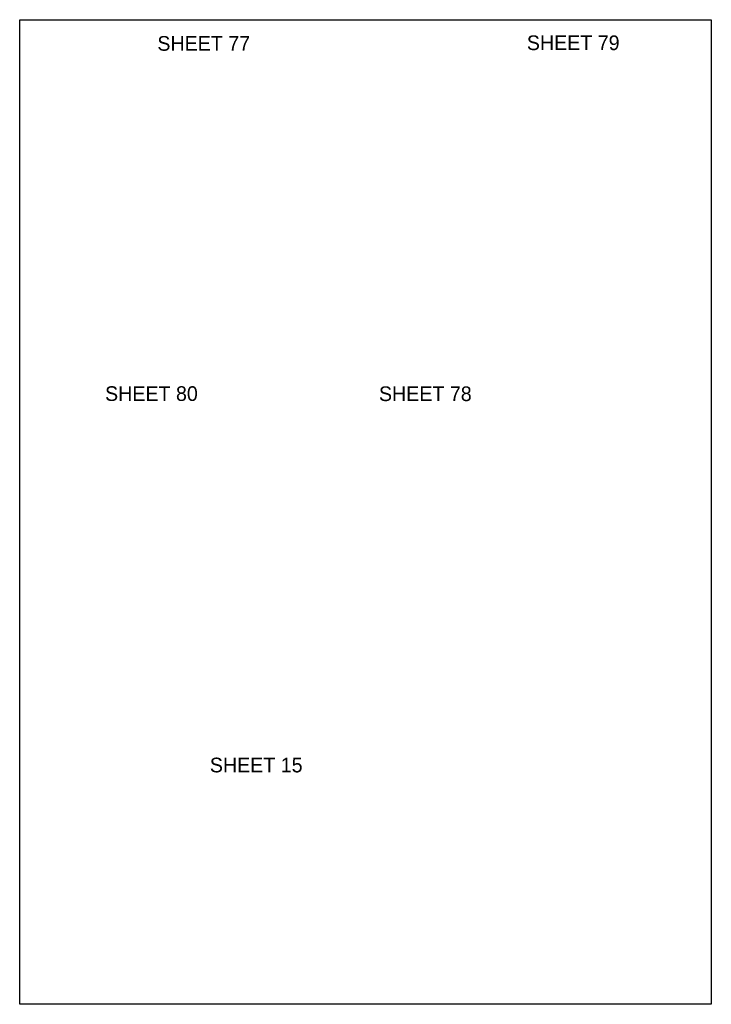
# Model space of a CAD drawing. Header units: feet. Extents: x 2244714 to 2248414, y 594935 to 597420.
# Tile 6 of 6: x 2247754 to 2248414, y 596481 to 597420. Entities that reach past the tile are written whole.
import ezdxf
from ezdxf.enums import TextEntityAlignment as Align

# ---------------------------------------------------------------- set-up
doc = ezdxf.new("R2010")
doc.units = ezdxf.units.FT
doc.header["$MEASUREMENT"] = 0
doc.layers.add('SC_Scratch4', color=1, linetype='Continuous', plot=False)
doc.styles.add('Slanted-Normal LS 0.50_0', font='font31.shx')

msp = doc.modelspace()

# ---------------------------------------------------------------- linework, layer by layer
at = {"layer": 'SC_Scratch4'}
msp.add_lwpolyline([(2247754.04, 597419.75), (2248413.61, 597419.75), (2248413.61, 596481.04), (2247754.04, 596481.04)], close=True, dxfattribs=at)

# ---------------------------------------------------------------- texts
at = {"layer": 'SC_Scratch4', "style": 'Slanted-Normal LS 0.50_0'}
for s, p in [('SHEET 77', (2247929.54, 597397.13)), ('SHEET 79', (2248281.92, 597397.74)), ('SHEET 80', (2247879.67, 597063.28)), ('SHEET 78', (2248140.87, 597063.14)), ('SHEET 15', (2247979.6, 596709.18))]:
    msp.add_text(s, height=14, dxfattribs=at).set_placement(p, align=Align.MIDDLE)

doc.saveas('drawing.dxf')
